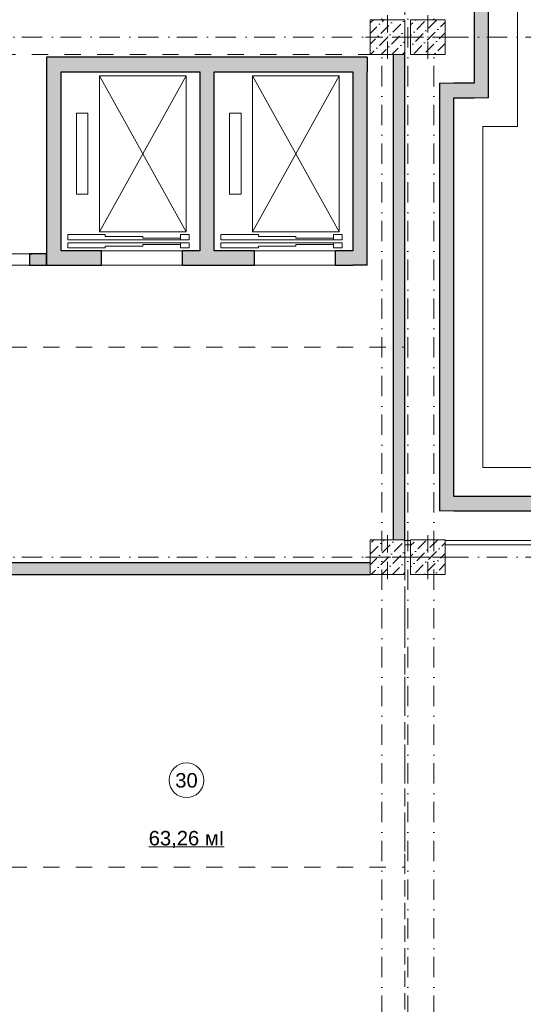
# Model space of a CAD drawing. Header units: millimetres. Extents: x -2890 to 117730, y -526 to 88572.
# Tile 33 of 65: x 52370 to 61086, y 54556 to 71596. Entities that reach past the tile are written whole.
import ezdxf

# ---------------------------------------------------------------- set-up
doc = ezdxf.new("R2010")
doc.units = ezdxf.units.MM
doc.header["$MEASUREMENT"] = 0
doc.set_wipeout_variables(frame=1)
for name, pattern in [('Wipeout_Contour', [1000, 0, -1000]), ('Невидимая', [3.912222, 2.822222, -1.09]), ('Штриховая', [564.444447, 282.222223, -282.222223]), ('Штрихпунктирная', [6.702778, 3.527778, -1.763889, 0, -1.411111])]:
    doc.linetypes.add(name, pattern=pattern)
for name, color, linetype in [('Инженерное оборудование_сущ', 7, 'Continuous'), ('Интерьер - Оборудование', 7, 'Continuous'), ('Конструктив - Колонны', 7, 'Continuous'), ('Конструктив - стены бассейнов жб нов', 7, 'Continuous'), ('Конструктив - Стены блок 100 нов', 7, 'Continuous'), ('Конструктив - Стены Внутр сущ.', 7, 'Continuous'), ('Конструктив_Дно бассейна', 7, 'Continuous'), ('ПОЛ - Зоны перепадов', 7, 'Continuous'), ('Элемент Модели - Зона', 7, 'Continuous'), ('Элемент Модели - Оси', 7, 'Continuous')]:
    doc.layers.add(name, color=color, linetype=linetype)
doc.styles.add('СГЕНЕРИР_СТИЛЬ_4', font='arial.ttf')
pattern_1 = [(45, (-30913.9, 8296), (-183.84776, 183.84776), [195, -65, 0, -65]), (45, (-30890.9, 8502.82), (-183.84776, 183.84776), [195, -65, 0, -65])]

msp = doc.modelspace()

# ---------------------------------------------------------------- hatches: boundary and pattern name
at = {"layer": 'Конструктив - стены бассейнов жб нов', "linetype": 'Continuous', "lineweight": 5, "ltscale": 100}
for points in [[(60486.1, 70496), (60486.1, 72096), (60236.1, 72096), (60236.1, 70496)], [(59886.1, 70496), (59636.1, 70496), (59886.1, 70246)], [(59886.1, 70246), (59636.1, 70496), (59636.1, 70246)], [(59886.1, 70246), (60236.1, 70246), (60236.1, 70496), (59886.1, 70496)], [(60236.1, 70496), (60236.1, 70246), (60486.1, 70246)], [(60486.1, 70496), (60236.1, 70496), (60486.1, 70246)], [(59886.1, 63346), (59886.1, 70246), (59636.1, 70246), (59636.1, 63346)], [(59886.1, 63346), (59636.1, 63096), (59886.1, 63096)], [(59636.1, 63346), (59636.1, 63096), (59886.1, 63346)], [(93636.1, 63346), (59886.1, 63346), (59886.1, 63096), (93636.1, 63096)]]:
    msp.add_hatch(color=253, dxfattribs=at).paths.add_polyline_path(points)
at = {"layer": 'Конструктив - Стены Внутр сущ.', "linetype": 'Continuous', "lineweight": 15, "ltscale": 100}
for points in [[(53086.1, 70696), (52836.1, 70946), (52836.1, 70696)], [(53086.1, 70946), (52836.1, 70946), (53086.1, 70696)], [(53086.1, 70696), (58136.1, 70696), (58136.1, 70946), (53086.1, 70946)], [(58136.1, 70696), (58386.1, 70696), (58386.1, 70946)], [(58136.1, 70696), (58386.1, 70946), (58136.1, 70946)], [(58836.1, 70996), (58836.1, 62596), (59036.1, 62596), (59036.1, 70996)], [(53086.1, 67596), (53086.1, 70696), (52836.1, 70696), (52836.1, 67596)], [(55486.1, 70696), (55486.1, 67596), (55736.1, 67596), (55736.1, 70696)], [(58136.1, 70696), (58136.1, 67596), (58386.1, 67596), (58386.1, 70696)], [(52836.1, 67546), (52541, 67546), (52541, 67346), (52836.1, 67346)], [(53086.1, 67596), (52836.1, 67346), (53086.1, 67346)], [(52836.1, 67596), (52836.1, 67346), (53086.1, 67596)], [(53086.1, 67596), (53086.1, 67346), (53786.1, 67346), (53786.1, 67596)], [(55186.1, 67346), (56436.1, 67346), (56436.1, 67596), (55186.1, 67596)], [(57836.1, 67596), (57836.1, 67346), (58136.1, 67346), (58136.1, 67596)], [(58136.1, 67346), (58386.1, 67346), (58136.1, 67596)], [(58136.1, 67596), (58386.1, 67346), (58386.1, 67596)], [(50386.2, 61996), (58436.1, 61996), (58436.1, 62196), (50386.2, 62196)]]:
    msp.add_hatch(color=7, dxfattribs=at).paths.add_polyline_path(points)

# ---------------------------------------------------------------- linework, layer by layer
at = {"layer": 'Инженерное оборудование_сущ', "color": 7, "linetype": 'Continuous', "lineweight": 0, "ltscale": 100}
for p, q in [((55251.1, 67926), (53751.1, 70626)), ((53751.1, 67926), (55251.1, 70626)), ((57901.1, 67926), (56401.1, 70626)), ((56401.1, 67926), (57901.1, 70626))]:
    msp.add_line(p, q, dxfattribs=at)
at = {"layer": 'Инженерное оборудование_сущ', "color": 7, "linetype": 'Continuous', "lineweight": 0, "ltscale": 100, "flags": 128}
for points in [[(53751.1, 67926), (55251.1, 67926), (55251.1, 70626), (53751.1, 70626)], [(56401.1, 67926), (57901.1, 67926), (57901.1, 70626), (56401.1, 70626)], [(53551.1, 69976), (53351.1, 69976), (53351.1, 68576), (53551.1, 68576)], [(56201.1, 69976), (56001.1, 69976), (56001.1, 68576), (56201.1, 68576)], [(55151.1, 67786), (55151.1, 67816), (54501.1, 67816), (54501.1, 67846), (53851.1, 67846), (53851.1, 67876), (53201.1, 67876), (53201.1, 67786)], [(55151.1, 67786), (55301.1, 67786), (55301.1, 67876), (55151.1, 67876)], [(57801.1, 67786), (57801.1, 67816), (57151.1, 67816), (57151.1, 67846), (56501.1, 67846), (56501.1, 67876), (55851.1, 67876), (55851.1, 67786)], [(57801.1, 67786), (57951.1, 67786), (57951.1, 67876), (57801.1, 67876)], [(54501.1, 67706), (54501.1, 67676), (53851.1, 67676), (53851.1, 67646), (53201.1, 67646), (53201.1, 67736), (55151.1, 67736), (55151.1, 67706)], [(55151.1, 67736), (55301.1, 67736), (55301.1, 67646), (55151.1, 67646)], [(57151.1, 67706), (57151.1, 67676), (56501.1, 67676), (56501.1, 67646), (55851.1, 67646), (55851.1, 67736), (57801.1, 67736), (57801.1, 67706)], [(57801.1, 67736), (57951.1, 67736), (57951.1, 67646), (57801.1, 67646)]]:
    msp.add_lwpolyline(points, close=True, dxfattribs=at)
at = {"layer": 'Интерьер - Оборудование', "color": 7, "linetype": 'Continuous', "lineweight": 15, "ltscale": 100}
for p, q in [((55251.1, 67926), (53751.1, 70626)), ((53751.1, 67926), (55251.1, 70626)), ((57901.1, 67926), (56401.1, 70626)), ((56401.1, 67926), (57901.1, 70626))]:
    msp.add_line(p, q, dxfattribs=at)
at = {"layer": 'Интерьер - Оборудование', "color": 7, "linetype": 'Continuous', "lineweight": 15, "ltscale": 100, "flags": 128}
for points in [[(53751.1, 67926), (55251.1, 67926), (55251.1, 70626), (53751.1, 70626)], [(56401.1, 67926), (57901.1, 67926), (57901.1, 70626), (56401.1, 70626)], [(53551.1, 69976), (53351.1, 69976), (53351.1, 68576), (53551.1, 68576)], [(56201.1, 69976), (56001.1, 69976), (56001.1, 68576), (56201.1, 68576)], [(55151.1, 67786), (55151.1, 67816), (54501.1, 67816), (54501.1, 67846), (53851.1, 67846), (53851.1, 67876), (53201.1, 67876), (53201.1, 67786)], [(55151.1, 67786), (55301.1, 67786), (55301.1, 67876), (55151.1, 67876)], [(57801.1, 67786), (57801.1, 67816), (57151.1, 67816), (57151.1, 67846), (56501.1, 67846), (56501.1, 67876), (55851.1, 67876), (55851.1, 67786)], [(57801.1, 67786), (57951.1, 67786), (57951.1, 67876), (57801.1, 67876)], [(54501.1, 67706), (54501.1, 67676), (53851.1, 67676), (53851.1, 67646), (53201.1, 67646), (53201.1, 67736), (55151.1, 67736), (55151.1, 67706)], [(55151.1, 67736), (55301.1, 67736), (55301.1, 67646), (55151.1, 67646)], [(57151.1, 67706), (57151.1, 67676), (56501.1, 67676), (56501.1, 67646), (55851.1, 67646), (55851.1, 67736), (57801.1, 67736), (57801.1, 67706)], [(57801.1, 67736), (57951.1, 67736), (57951.1, 67646), (57801.1, 67646)]]:
    msp.add_lwpolyline(points, close=True, dxfattribs=at)
at = {"layer": 'Конструктив - стены бассейнов жб нов', "color": 7, "linetype": 'Continuous', "lineweight": 15, "ltscale": 100, "flags": 128}
msp.add_lwpolyline([(59886.1, 70246), (59886.1, 63346), (64736.1, 63346), (64736.1, 63846), (60386.1, 63846), (60386.1, 69746), (60986.1, 69746), (60986.1, 72846), (60386.1, 72846), (60386.1, 78796), (64736.1, 78796), (64736.1, 79296), (59886.1, 79296), (59886.1, 72346), (60486.1, 72346), (60486.1, 70246)], close=True, dxfattribs=at)
at = {"layer": 'Конструктив - стены бассейнов жб нов', "color": 7, "linetype": 'Continuous', "lineweight": 30, "ltscale": 100, "flags": 128}
for points in [[(60486.1, 70246), (60486.1, 72346)], [(60236.1, 72096), (60236.1, 70496)], [(59636.1, 70496), (59636.1, 63096)], [(60236.1, 70496), (59886.1, 70496)], [(59886.1, 63346), (59886.1, 70246)], [(59886.1, 70246), (60236.1, 70246)], [(93636.1, 63346), (59886.1, 63346)], [(59886.1, 63096), (93886.1, 63096)]]:
    msp.add_lwpolyline(points, dxfattribs=at)
at = {"layer": 'Конструктив - стены бассейнов жб нов', "color": 7, "linetype": 'Continuous', "lineweight": 15, "ltscale": 100, "flags": 128}
for points in [[(59636.1, 70496), (59886.1, 70496)], [(60486.1, 70246), (60236.1, 70246)], [(59636.1, 63096), (59886.1, 63096)]]:
    msp.add_lwpolyline(points, dxfattribs=at)
at = {"layer": 'Конструктив - Стены Внутр сущ.', "color": 7, "linetype": 'Continuous', "lineweight": 15, "ltscale": 100}
for p, q in [((52541, 67546), (50321, 67546)), ((55186.1, 67596), (53786.1, 67596)), ((57836.1, 67596), (56436.1, 67596)), ((50321, 67346), (52541, 67346)), ((53786.1, 67346), (55186.1, 67346)), ((56436.1, 67346), (57836.1, 67346))]:
    msp.add_line(p, q, dxfattribs=at)
at = {"layer": 'Конструктив - Стены Внутр сущ.', "color": 7, "linetype": 'Continuous', "lineweight": 30, "ltscale": 100}
for p, q in [((52541, 67546), (52584, 67546)), ((52541, 67546), (52541, 67446)), ((53786.1, 67346), (53786.1, 67596)), ((55186.1, 67346), (55186.1, 67596)), ((56436.1, 67346), (56436.1, 67596)), ((57836.1, 67346), (57836.1, 67596)), ((52541, 67446), (52541, 67346)), ((52541, 67346), (52584, 67346))]:
    msp.add_line(p, q, dxfattribs=at)
at = {"layer": 'Конструктив - Стены Внутр сущ.', "color": 7, "linetype": 'Continuous', "lineweight": 30, "ltscale": 100, "flags": 128}
for points in [[(52836.1, 70946), (52836.1, 70696)], [(58386.1, 70946), (52836.1, 70946)], [(58386.1, 70946), (58386.1, 70696)], [(58836.1, 70996), (58836.1, 62596)], [(59036.1, 62596), (59036.1, 70996)], [(52836.1, 70696), (52836.1, 67346)], [(53086.1, 70696), (55486.1, 70696)], [(53086.1, 67596), (53086.1, 70696)], [(55486.1, 70696), (55486.1, 67596)], [(55736.1, 70696), (58136.1, 70696)], [(55736.1, 67596), (55736.1, 70696)], [(58136.1, 70696), (58136.1, 67596)], [(58386.1, 67346), (58386.1, 70696)], [(52836.1, 67546), (52541, 67546)], [(52836.1, 67346), (52836.1, 67546)], [(53786.1, 67596), (53086.1, 67596)], [(55486.1, 67596), (55186.1, 67596)], [(56436.1, 67596), (55736.1, 67596)], [(58136.1, 67596), (57836.1, 67596)], [(52541, 67346), (52836.1, 67346)], [(52836.1, 67346), (53086.1, 67346)], [(53086.1, 67346), (53786.1, 67346)], [(55186.1, 67346), (56436.1, 67346)], [(57836.1, 67346), (58136.1, 67346)], [(58386.1, 67346), (58136.1, 67346)], [(58436.1, 62196), (50386.2, 62196)], [(50386.2, 61996), (58436.1, 61996)]]:
    msp.add_lwpolyline(points, dxfattribs=at)
at = {"layer": 'Конструктив_Дно бассейна', "color": 7, "linetype": 'Continuous', "lineweight": 15, "ltscale": 100, "flags": 128}
msp.add_lwpolyline([(59636.1, 63096), (64986.1, 63096), (64986.1, 79546), (59636.1, 79546), (59636.1, 72096), (60236.1, 72096), (60236.1, 70496), (59636.1, 70496)], close=True, dxfattribs=at)
at = {"layer": 'ПОЛ - Зоны перепадов', "color": 7, "linetype": 'Невидимая', "lineweight": 5, "ltscale": 100, "flags": 128}
msp.add_lwpolyline([(110111.1, 44596), (110132.8, 67596.1), (108911.3, 67596.1), (108911.3, 70556), (109311.1, 70556), (109311.1, 80646), (59036.1, 80646), (59036.1, 44596)], close=True, dxfattribs=at)
at = {"layer": 'Элемент Модели - Зона', "color": 7, "linetype": 'Continuous', "lineweight": 0, "ltscale": 100}
msp.add_line((54607, 57279), (55907.6, 57279), dxfattribs=at)
at = {"layer": 'Элемент Модели - Зона', "color": 7, "linetype": 'Continuous', "lineweight": 0, "ltscale": 100, "flags": 128}
msp.add_lwpolyline([(55557.3, 58432.6, 1), (54957.3, 58432.6, 1)], format="xyb", close=True, dxfattribs=at)
at = {"layer": 'Элемент Модели - Оси', "color": 7, "linetype": 'Штрихпунктирная', "lineweight": 15, "ltscale": 100}
msp.add_line((3470.8, 71296), (114954, 71296), dxfattribs=at)

# ---------------------------------------------------------------- texts
at = {"layer": 'Элемент Модели - Зона', "color": 7, "linetype": 'Continuous', "lineweight": 0, "ltscale": 100, "char_height": 250, "attachment_point": 5, "style": 'СГЕНЕРИР_СТИЛЬ_4'}
for s, insert in [('\\A1;30', (55257.3, 58430.5)), ('\\A1;63,26 мІ', (55257.3, 57408.3))]:
    msp.add_mtext(s, dxfattribs=dict(at, insert=insert))

# ---------------------------------------------------------------- next in the draw order: wipeouts: each hides what was drawn before it
at = {"color": 254, "linetype": 'Wipeout_Contour', "lineweight": 0, "ltscale": 100}
for points in [[(59036.1, 62508.5), (59136.1, 62508.5), (59136.1, 62583.5), (59036.1, 62583.5)], [(59736.1, 62508.5), (67786.1, 62508.5), (67786.1, 62583.5), (59736.1, 62583.5)]]:
    msp.add_wipeout(points, dxfattribs=at).dxf.layer = 'Конструктив - Стены блок 100 нов'

# ---------------------------------------------------------------- next in the draw order: linework, layer by layer
at = {"layer": 'Конструктив - Стены блок 100 нов', "color": 7, "linetype": 'Continuous', "lineweight": 15, "ltscale": 100}
for p, q in [((59136.1, 62583.5), (59036.1, 62583.5)), ((67786.1, 62583.5), (59736.1, 62583.5)), ((59036.1, 62508.5), (59136.1, 62508.5)), ((59736.1, 62508.5), (67786.1, 62508.5))]:
    msp.add_line(p, q, dxfattribs=at)

# ---------------------------------------------------------------- next in the draw order: wipeouts: each hides what was drawn before it
at = {"color": 254, "linetype": 'Wipeout_Contour', "lineweight": 0, "ltscale": 100}
msp.add_wipeout([(58436.1, 61996), (59036.1, 61996), (59036.1, 62596), (58436.1, 62596)], dxfattribs=at).dxf.layer = 'Конструктив - Колонны'

# ---------------------------------------------------------------- next in the draw order: hatches: boundary and pattern name
at = {"layer": 'Конструктив - Колонны', "linetype": 'Continuous', "lineweight": 15, "ltscale": 100}
h = msp.add_hatch(dxfattribs=at)
h.set_pattern_fill('БЕТОН_01_0006', scale=100, style=0, pattern_type=2)
h.set_pattern_definition(pattern_1)
h.paths.add_polyline_path([(58436.1, 61996), (59036.1, 61996), (59036.1, 62596), (58436.1, 62596)])

# ---------------------------------------------------------------- next in the draw order: linework, layer by layer
at = {"layer": 'Конструктив - Колонны', "color": 7, "linetype": 'Continuous', "lineweight": 0, "ltscale": 100}
for p, q in [((58736.1, 62376), (58736.1, 62676)), ((58656.1, 62296), (58356.1, 62296)), ((58736.1, 62216), (58736.1, 61916)), ((58816.1, 62296), (59116.1, 62296))]:
    msp.add_line(p, q, dxfattribs=at)
at = {"layer": 'Конструктив - Колонны', "color": 7, "linetype": 'Continuous', "lineweight": 15, "ltscale": 100, "flags": 128}
msp.add_lwpolyline([(58436.1, 61996), (59036.1, 61996), (59036.1, 62596), (58436.1, 62596)], close=True, dxfattribs=at)
at = {"layer": 'Конструктив - Колонны', "color": 7, "linetype": 'Continuous', "lineweight": 0, "ltscale": 100}
msp.add_point((58736.1, 62296), dxfattribs=at)
at = {"layer": 'Элемент Модели - Зона', "color": 253, "linetype": 'Штриховая', "lineweight": 15, "flags": 128}
msp.add_lwpolyline([(46546.2, 61986), (46546.2, 56928.8), (59036.1, 56928.8), (59036.1, 61996), (49786.2, 61996), (49786.2, 61988.6)], close=True, dxfattribs=at)
at = {"layer": 'Элемент Модели - Оси', "color": 7, "linetype": 'Штрихпунктирная', "lineweight": 15, "ltscale": 100}
msp.add_line((58636.1, 82191.7), (58636.1, 15620.8), dxfattribs=at)

# ---------------------------------------------------------------- next in the draw order: wipeouts: each hides what was drawn before it
at = {"color": 254, "linetype": 'Wipeout_Contour', "lineweight": 0, "ltscale": 100}
msp.add_wipeout([(59136.1, 61996), (59736.1, 61996), (59736.1, 62596), (59136.1, 62596)], dxfattribs=at).dxf.layer = 'Конструктив - Колонны'

# ---------------------------------------------------------------- next in the draw order: hatches: boundary and pattern name
at = {"layer": 'Конструктив - Колонны', "linetype": 'Continuous', "lineweight": 15, "ltscale": 100}
h = msp.add_hatch(dxfattribs=at)
h.set_pattern_fill('БЕТОН_01_0006', scale=100, style=0, pattern_type=2)
h.set_pattern_definition(pattern_1)
h.paths.add_polyline_path([(59136.1, 61996), (59736.1, 61996), (59736.1, 62596), (59136.1, 62596)])

# ---------------------------------------------------------------- next in the draw order: linework, layer by layer
at = {"layer": 'Конструктив - Колонны', "color": 7, "linetype": 'Continuous', "lineweight": 0, "ltscale": 100}
for p, q in [((59436.1, 62376), (59436.1, 62676)), ((59356.1, 62296), (59056.1, 62296)), ((59436.1, 62216), (59436.1, 61916)), ((59516.1, 62296), (59816.1, 62296))]:
    msp.add_line(p, q, dxfattribs=at)
at = {"layer": 'Конструктив - Колонны', "color": 7, "linetype": 'Continuous', "lineweight": 15, "ltscale": 100, "flags": 128}
msp.add_lwpolyline([(59136.1, 61996), (59736.1, 61996), (59736.1, 62596), (59136.1, 62596)], close=True, dxfattribs=at)
at = {"layer": 'Конструктив - Колонны', "color": 7, "linetype": 'Continuous', "lineweight": 0, "ltscale": 100}
msp.add_point((59436.1, 62296), dxfattribs=at)
at = {"layer": 'Элемент Модели - Оси', "color": 7, "linetype": 'Штрихпунктирная', "lineweight": 15, "ltscale": 100}
for p, q in [((59086.1, 82191.7), (59086.1, 15620.8)), ((59536.1, 82191.7), (59536.1, 15620.8)), ((3470.8, 62296), (114954, 62296))]:
    msp.add_line(p, q, dxfattribs=at)

# ---------------------------------------------------------------- next in the draw order: wipeouts: each hides what was drawn before it
at = {"color": 254, "linetype": 'Wipeout_Contour', "lineweight": 0, "ltscale": 100}
msp.add_wipeout([(58436.1, 70996), (59036.1, 70996), (59036.1, 71596), (58436.1, 71596)], dxfattribs=at).dxf.layer = 'Конструктив - Колонны'

# ---------------------------------------------------------------- next in the draw order: hatches: boundary and pattern name
at = {"layer": 'Конструктив - Колонны', "linetype": 'Continuous', "lineweight": 15, "ltscale": 100}
h = msp.add_hatch(dxfattribs=at)
h.set_pattern_fill('БЕТОН_01_0006', scale=100, style=0, pattern_type=2)
h.set_pattern_definition(pattern_1)
h.paths.add_polyline_path([(58436.1, 70996), (59036.1, 70996), (59036.1, 71596), (58436.1, 71596)])

# ---------------------------------------------------------------- next in the draw order: linework, layer by layer
at = {"layer": 'Конструктив - Колонны', "color": 7, "linetype": 'Continuous', "lineweight": 0, "ltscale": 100}
for p, q in [((58736.1, 71376), (58736.1, 71676)), ((58656.1, 71296), (58356.1, 71296)), ((58816.1, 71296), (59116.1, 71296)), ((58736.1, 71216), (58736.1, 70916))]:
    msp.add_line(p, q, dxfattribs=at)
at = {"layer": 'Конструктив - Колонны', "color": 7, "linetype": 'Continuous', "lineweight": 15, "ltscale": 100, "flags": 128}
msp.add_lwpolyline([(58436.1, 70996), (59036.1, 70996), (59036.1, 71596), (58436.1, 71596)], close=True, dxfattribs=at)
at = {"layer": 'Конструктив - Колонны', "color": 7, "linetype": 'Continuous', "lineweight": 0, "ltscale": 100}
msp.add_point((58736.1, 71296), dxfattribs=at)
at = {"layer": 'Элемент Модели - Зона', "color": 253, "linetype": 'Штриховая', "lineweight": 15, "flags": 128}
msp.add_lwpolyline([(46546.2, 70986), (46546.2, 65928.8), (59036.1, 65928.8), (59036.1, 70996), (49786.2, 70996), (49786.2, 70988.6)], close=True, dxfattribs=at)

# ---------------------------------------------------------------- next in the draw order: wipeouts: each hides what was drawn before it
at = {"color": 254, "linetype": 'Wipeout_Contour', "lineweight": 0, "ltscale": 100}
msp.add_wipeout([(59136.1, 70996), (59736.1, 70996), (59736.1, 71596), (59136.1, 71596)], dxfattribs=at).dxf.layer = 'Конструктив - Колонны'

# ---------------------------------------------------------------- next in the draw order: hatches: boundary and pattern name
at = {"layer": 'Конструктив - Колонны', "linetype": 'Continuous', "lineweight": 15, "ltscale": 100}
h = msp.add_hatch(dxfattribs=at)
h.set_pattern_fill('БЕТОН_01_0006', scale=100, style=0, pattern_type=2)
h.set_pattern_definition(pattern_1)
h.paths.add_polyline_path([(59136.1, 70996), (59736.1, 70996), (59736.1, 71596), (59136.1, 71596)])

# ---------------------------------------------------------------- next in the draw order: linework, layer by layer
at = {"layer": 'Конструктив - Колонны', "color": 7, "linetype": 'Continuous', "lineweight": 0, "ltscale": 100}
for p, q in [((59436.1, 71376), (59436.1, 71676)), ((59356.1, 71296), (59056.1, 71296)), ((59516.1, 71296), (59816.1, 71296)), ((59436.1, 71216), (59436.1, 70916))]:
    msp.add_line(p, q, dxfattribs=at)
at = {"layer": 'Конструктив - Колонны', "color": 7, "linetype": 'Continuous', "lineweight": 15, "ltscale": 100, "flags": 128}
msp.add_lwpolyline([(59136.1, 70996), (59736.1, 70996), (59736.1, 71596), (59136.1, 71596)], close=True, dxfattribs=at)
at = {"layer": 'Конструктив - Колонны', "color": 7, "linetype": 'Continuous', "lineweight": 0, "ltscale": 100}
msp.add_point((59436.1, 71296), dxfattribs=at)

doc.saveas('drawing.dxf')
